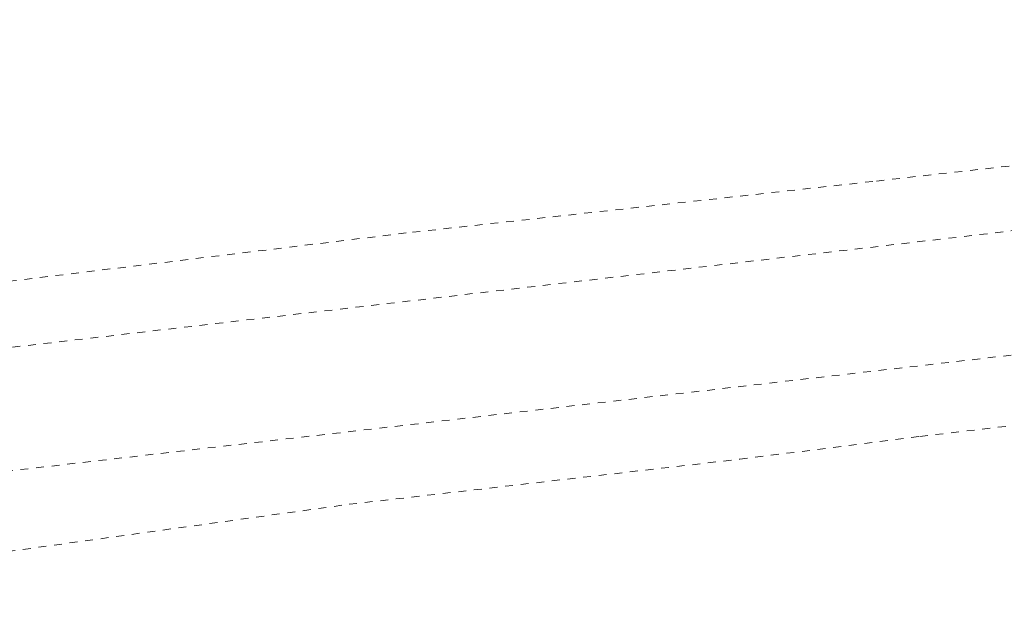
# Model space of a CAD drawing. Header units: metres. Extents: x 7527663 to 7537587, y 5492976 to 5503267.
# Tile 27 of 256: x 7533187 to 7533249, y 5498033 to 5498071. Entities that reach past the tile are written whole.
import ezdxf

# ---------------------------------------------------------------- set-up
doc = ezdxf.new("R2010")
doc.units = ezdxf.units.M
doc.linetypes.add('egug-500', pattern=[1, 0.5, -0.5])

msp = doc.modelspace()

# ---------------------------------------------------------------- linework, layer by layer
at = {"layer": '218-kontur użytku gruntowego', "color": 7, "linetype": 'egug-500', "lineweight": 18, "flags": 128}
for points in [[(7533152.39, 5498046.59), (7533365.3, 5498071.38)], [(7533266.51, 5498063.97), (7533240.95, 5498061.08)], [(7533367.97, 5498063.67), (7533154.05, 5498038.96)], [(7533240.95, 5498061.08), (7533211.24, 5498057.8)], [(7533211.24, 5498057.8), (7533151.68, 5498050.55)], [(7533243.94, 5498044.84), (7533277.65, 5498048.79)], [(7533232.47, 5498043.39), (7533243.94, 5498044.84)], [(7533207.6, 5498040.52), (7533232.47, 5498043.39)], [(7533155.13, 5498033.26), (7533207.6, 5498040.52)]]:
    msp.add_lwpolyline(points, dxfattribs=at)

doc.saveas('drawing.dxf')
